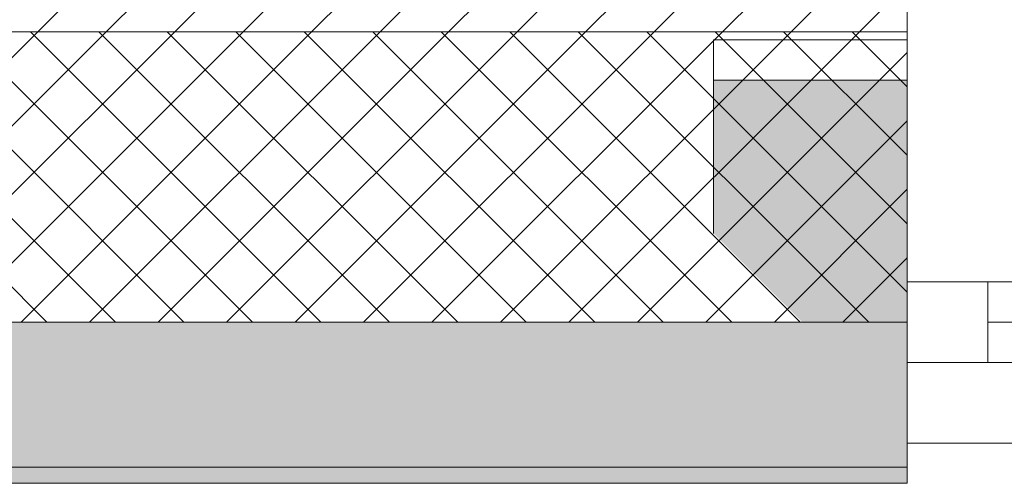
# Model space of a CAD drawing. Header units: millimetres. Extents: x -40968 to 13979, y -19284 to 4746.
# Tile 221 of 256: x -3933 to -3323, y -1699 to -1411. Entities that reach past the tile are written whole.
import ezdxf

# ---------------------------------------------------------------- set-up
doc = ezdxf.new("R2010")
doc.units = ezdxf.units.MM
doc.header["$MEASUREMENT"] = 0
doc.layers.add('12_FAÇ_Façana', color=7, linetype='Continuous')
doc.layers.add('Ventanas Archicad', color=7, linetype='Continuous')
for name, color, linetype, lineweight, true_color in [('12_FAÇ_Façana_Pluma_Nº__102', 7, 'Continuous', 5, 0xcccccc), ('12_FAÇ_Façana_Pluma_Nº__174', 7, 'Continuous', 13, 0xe4ad2c), ('12_FAÇ_Façana_Pluma_Nº__43', 7, 'Continuous', 5, 0xa4a4a6), ('Ventanas Archicad_Pluma_Nº__23', 7, 'Continuous', 5, 0xa4a4a6), ('Ventanas Archicad_Pluma_Nº__3', 7, 'Continuous', 5, 0xa4a4a4), ('Ventanas Archicad_Pluma_Nº__43', 7, 'Continuous', 5, 0xa4a4a6)]:
    doc.layers.add(name, color=color, linetype=linetype, lineweight=lineweight, true_color=true_color)
for name, color, linetype, lineweight in [('12_FAÇ_Façana_Pluma_Nº__2', 8, 'Continuous', 5), ('12_FAÇ_Façana_Pluma_Nº__7', 7, 'Continuous', 5), ('Ventanas Archicad_Pluma_Nº__7', 7, 'Continuous', 5)]:
    doc.layers.add(name, color=color, linetype=linetype, lineweight=lineweight)

# ---------------------------------------------------------------- blocks, each defined once
blk = doc.blocks.new('Muro_7_1', base_point=(-5726, -1193.98))
at = {"layer": '12_FAÇ_Façana_Pluma_Nº__102', "linetype": 'Continuous', "lineweight": 0, "true_color": 0xe5e5e5}
for points in [[(-5726, -1688.98), (-3383.43, -1688.98), (-3383.43, -1598.98), (-5726, -1598.98)], [(-5726, -1698.98), (-3383.43, -1698.98), (-3383.43, -1688.98), (-5726, -1688.98)]]:
    blk.add_hatch(color=254, dxfattribs=at).paths.add_polyline_path(points)
at = {"layer": '12_FAÇ_Façana_Pluma_Nº__174', "linetype": 'Continuous', "lineweight": 13, "true_color": 0xe4ad2c}
h = blk.add_hatch(dxfattribs=at)
h.set_pattern_fill('SATE_Aislamiento_0001', color=42, style=0, pattern_type=2)
h.set_pattern_definition([(45, (0, 0), (-21.2132, 21.2132), []), (135, (0, 0), (21.2132, 21.2132), [])])
h.paths.add_polyline_path([(-5726, -1598.98), (-3383.43, -1598.98), (-3383.43, -1418.98), (-5726, -1418.98)])
at = {"layer": '12_FAÇ_Façana_Pluma_Nº__2', "linetype": 'Continuous', "lineweight": 5}
h = blk.add_hatch(dxfattribs=at)
h.set_pattern_fill('Ceramic_0001', color=8, style=0, pattern_type=2)
h.set_pattern_definition([(45, (0, 0), (-21.2132, 21.2132), [])])
h.paths.add_polyline_path([(-5726, -1418.98), (-3383.43, -1418.98), (-3383.43, -1203.98), (-5726, -1203.98)])
at = {"layer": '12_FAÇ_Façana_Pluma_Nº__7', "color": 7, "linetype": 'Continuous', "lineweight": 5}
for p, q in [((-5726, -1418.98), (-3383.43, -1418.98)), ((-5726, -1598.98), (-3383.43, -1598.98)), ((-5726, -1688.98), (-3383.43, -1688.98))]:
    blk.add_line(p, q, dxfattribs=at)
at = {"layer": '12_FAÇ_Façana_Pluma_Nº__7', "color": 7, "linetype": 'Continuous', "lineweight": 5, "flags": 128}
for points in [[(-3383.43, -1423.98), (-3383.43, -1418.98)], [(-3383.43, -1598.98), (-3383.43, -1543.98)], [(-3383.43, -1698.98), (-3383.43, -1663.98)], [(-5726, -1698.98), (-3383.43, -1698.98)]]:
    blk.add_lwpolyline(points, dxfattribs=at)
blk = doc.blocks.new('Ventana Vertical Multi-Faja 27_8')
at = {"layer": 'Ventanas Archicad_Pluma_Nº__23', "color": 253, "linetype": 'Continuous', "lineweight": 5, "true_color": 0xa4a4a6}
for p, q in [((550, -50), (550, 0)), ((550, 0), (600, 0)), ((600, -50), (550, -50))]:
    blk.add_line(p, q, dxfattribs=at)
at = {"layer": 'Ventanas Archicad_Pluma_Nº__3', "color": 253, "linetype": 'Continuous', "lineweight": 5, "true_color": 0xa4a4a4}
for p, q in [((-600, 50), (600, 50)), ((-550, 0), (550, 0)), ((-550, -25), (550, -25)), ((550, -50), (-550, -50))]:
    blk.add_line(p, q, dxfattribs=at)
at = {"layer": 'Ventanas Archicad_Pluma_Nº__43', "color": 253, "linetype": 'Continuous', "lineweight": 5, "true_color": 0xa4a4a6}
blk.add_line((600, -200), (600, -175), dxfattribs=at)
at = {"layer": 'Ventanas Archicad_Pluma_Nº__7', "color": 7, "linetype": 'Continuous', "lineweight": 5}
for p, q in [((600, 50), (600, 40)), ((600, 40), (600, 0)), ((600, 40), (600, 0)), ((600, 0), (600, -50)), ((600, 0), (600, -50)), ((600, 0), (600, -50)), ((600, 0), (600, -50)), ((600, -50), (600, -80)), ((600, -50), (600, -80)), ((600, -80), (600, -175)), ((600, -80), (600, -175)), ((600, -200), (600, -420))]:
    blk.add_line(p, q, dxfattribs=at)
blk = doc.blocks.new('Muro_20_1', base_point=(-3383.43, -1193.98))
at = {"layer": '12_FAÇ_Façana', "linetype": 'Continuous', "lineweight": 0, "true_color": 0x000000}
h = blk.add_hatch(dxfattribs=at)
h.set_pattern_fill('Yeso_0001', color=18, style=0, pattern_type=2)
h.set_pattern_definition([(0, (0, 0), (0, 75), [0, -75])])
h.paths.add_polyline_path([(-3383.43, -1423.98), (-3503.43, -1423.98), (-3503.43, -1448.98), (-3383.43, -1448.98)])
at = {"layer": '12_FAÇ_Façana_Pluma_Nº__102', "linetype": 'Continuous', "lineweight": 0, "true_color": 0xe5e5e5}
blk.add_hatch(color=254, dxfattribs=at).paths.add_polyline_path([(-3503.43, -1543.98), (-3383.43, -1663.98), (-3383.43, -1448.98), (-3503.43, -1448.98)])
at = {"layer": '12_FAÇ_Façana_Pluma_Nº__43', "color": 253, "linetype": 'Continuous', "lineweight": 5, "true_color": 0xa4a4a6}
for p, q in [((-3503.43, -1423.98), (-3383.43, -1423.98)), ((-3503.43, -1448.98), (-3503.43, -1423.98)), ((-3383.43, -1423.98), (-3383.43, -1448.98)), ((-3383.43, -1448.98), (-3503.43, -1448.98))]:
    blk.add_line(p, q, dxfattribs=at)
at = {"layer": '12_FAÇ_Façana_Pluma_Nº__7', "color": 7, "linetype": 'Continuous', "lineweight": 5}
for p, q in [((-3383.43, -1423.98), (-3383.43, -1203.98)), ((-3503.43, -1543.98), (-3503.43, -1448.98)), ((-3383.43, -1543.98), (-3383.43, -1448.98)), ((-3383.43, -1543.98), (-3383.43, -1448.98)), ((-3383.43, -1573.98), (-3383.43, -1543.98)), ((-3383.43, -1573.98), (-3383.43, -1543.98)), ((-3383.43, -1623.98), (-3383.43, -1573.98)), ((-3383.43, -1623.98), (-3383.43, -1573.98)), ((-3383.43, -1663.98), (-3383.43, -1623.98)), ((-3383.43, -1663.98), (-3383.43, -1623.98)), ((-3383.43, -1673.98), (-3383.43, -1663.98))]:
    blk.add_line(p, q, dxfattribs=at)
at = {"layer": 'Ventanas Archicad', "color": 253, "linetype": 'Continuous', "lineweight": 5, "true_color": 0xa4a4a6, "zscale": 1000, "rotation": 180}
blk.add_blockref('Ventana Vertical Multi-Faja 27_8', (-2783.43, -1623.98), dxfattribs=at)

msp = doc.modelspace()

# ---------------------------------------------------------------- block references
at = {"layer": '12_FAÇ_Façana', "color": 7, "lineweight": 20}
for name, p in [('Muro_7_1', (-5726, -1193.98)), ('Muro_20_1', (-3383.43, -1193.98))]:
    msp.add_blockref(name, p, dxfattribs=at)

doc.saveas('drawing.dxf')
